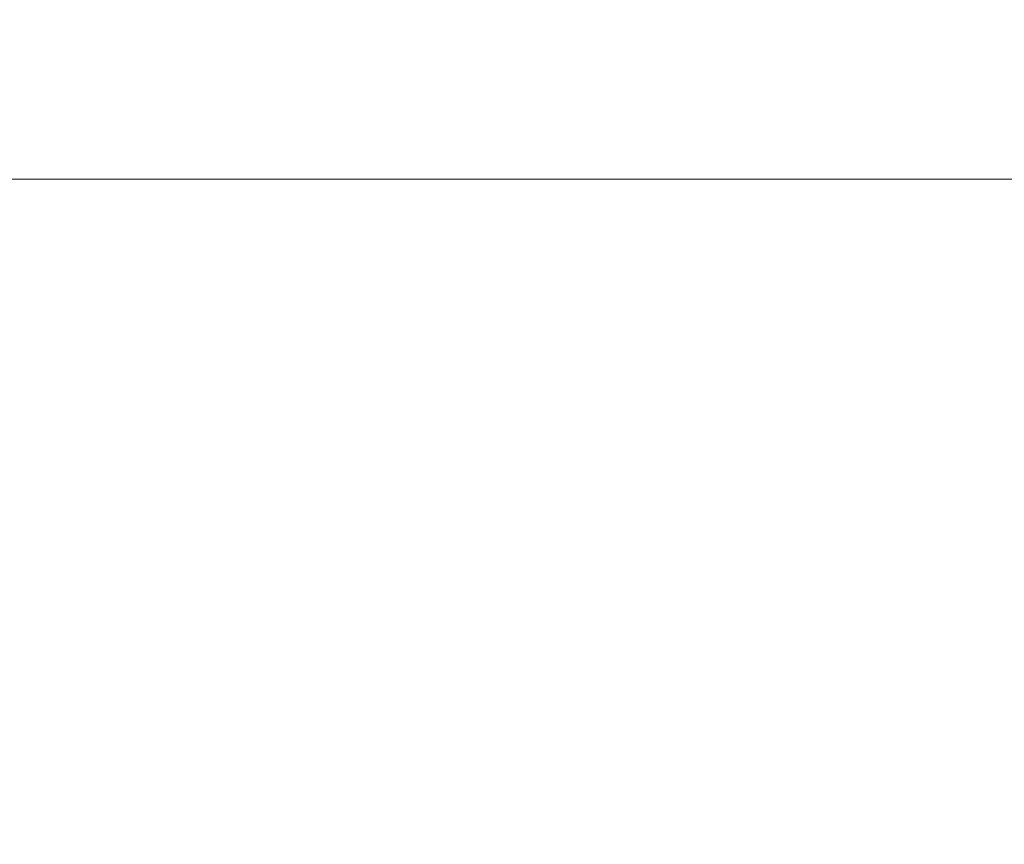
# Model space of a CAD drawing. Header units: millimetres. Extents: x -7955266 to 72030, y -46136 to 9299934.
# Tile 100 of 203: x -5136827 to -5129924, y 6620967 to 6626747. Entities that reach past the tile are written whole.
import ezdxf
from ezdxf.enums import TextEntityAlignment as Align

# ---------------------------------------------------------------- set-up
doc = ezdxf.new("R2010")
doc.units = ezdxf.units.MM
doc.header["$LTSCALE"] = 10
for name, color, linetype, lineweight in [('!XREF', 8, 'Continuous', 5), ('XREF_E_PRZ24002_rzut dachu$0$0-DACH-ISTN', 8, 'Continuous', 5), ('XREF_E_PRZ24002_rzut dachu$0$DO-HALA-WYMIAR', 8, 'Continuous', 5)]:
    doc.layers.add(name, color=color, linetype=linetype, lineweight=lineweight)
doc.styles.add('XREF_E_PRZ24002_rzut dachu$0$CP_ATTR', font='ROMANS.SHX')
doc.styles.add('XREF_E_PRZ24002_rzut dachu$0$ROMANS', font='romans.shx', dxfattribs={"width": 0.8})
doc.dimstyles.new('XREF_E_PRZ24002_rzut dachu$0$STANDARD', dxfattribs={"dimscale": 1.4, "dimtxt": 21, "dimasz": 0.5, "dimexe": 0.2, "dimexo": 0.1, "dimgap": 6, "dimtad": 1, "dimdec": 1, "dimrnd": 0.5, "dimzin": 12, "dimdsep": 46, "dimtxsty": 'XREF_E_PRZ24002_rzut dachu$0$ROMANS', "dimblk1": 'XREF_E_PRZ24002_rzut dachu$0$Q', "dimblk2": 'XREF_E_PRZ24002_rzut dachu$0$Q', "dimsah": 1, "dimcen": 0.5, "dimse1": 1, "dimse2": 1, "dimclrd": 8, "dimclre": 8, "dimclrt": 7, "dimadec": 0, "dimazin": 0, "dimtfac": 1, "dimtdec": 1, "dimtix": 1, "dimtmove": 2, "dimatfit": 3, "dimldrblk": 'XREF_E_PRZ24002_rzut dachu$0$Q', "dimfxl": 1, "dimtolj": 1, "dimtzin": 12, "dimarcsym": 0})

# ---------------------------------------------------------------- blocks, each defined once
blk = doc.blocks.new('XREF_E_PRZ24002_rzut dachu$0$Q')
for p, q in [((0, 20), (0, -20)), ((10.61, 10.61), (-10.61, -10.61))]:
    blk.add_line(p, q)
blk = doc.blocks.new('*D285')
at = {"layer": 'XREF_E_PRZ24002_rzut dachu$0$DO-HALA-WYMIAR', "color": 8, "lineweight": -2, "transparency": 16777216}
blk.add_line((-271279.68, 267481.4), (-276811.68, 267481.4), dxfattribs=at)
at = {"layer": 'XREF_E_PRZ24002_rzut dachu$0$DO-HALA-WYMIAR', "color": 8, "linetype": 'ByBlock', "lineweight": -2, "transparency": 16777216, "rotation": 180}
blk.add_blockref('XREF_E_PRZ24002_rzut dachu$0$Q', (-276812.68, 267481.4), dxfattribs=at)
at = {"layer": 'XREF_E_PRZ24002_rzut dachu$0$DO-HALA-WYMIAR', "color": 8, "linetype": 'ByBlock', "lineweight": -2, "transparency": 16777216}
blk.add_blockref('XREF_E_PRZ24002_rzut dachu$0$Q', (-271278.68, 267481.4), dxfattribs=at)
at = {"layer": 'XREF_E_PRZ24002_rzut dachu$0$DO-HALA-WYMIAR', "color": 7, "transparency": 16777216, "insert": (-274045.68, 267514.4), "char_height": 42, "attachment_point": 5, "style": 'XREF_E_PRZ24002_rzut dachu$0$ROMANS'}
blk.add_mtext('\\A1;5534', dxfattribs=at)
blk = doc.blocks.new('XREF_E_PRZ24002_rzut dachu')
at = {"layer": 'XREF_E_PRZ24002_rzut dachu$0$0-DACH-ISTN', "linetype": 'ByBlock', "style": 'XREF_E_PRZ24002_rzut dachu$0$CP_ATTR', "flags": 9}
for tag, p, height, width in [('NAME', (-279644.05, 267204.19), 0.01, 3.078589), ('PRODUCER', (-279644.05, 267204.19), 0.01, 3.078589), ('PRODUCT-TYPE', (-279644.05, 267204.19), 0.01, 3.078589), ('ARTICLE', (-279644.05, 267204.19), 0.01, 3.078589), ('FLOW', (-279644.05, 267204.19), 0.01, 3.078589), ('OTHER', (-279644.05, 267204.19), 0.01, 3.078589), ('NAME', (-279398.18, 267206.19), 0.01, 2.430116), ('PRODUCER', (-279398.18, 267206.19), 0.01, 2.430116), ('PRODUCT-TYPE', (-279398.18, 267206.19), 0.01, 2.430116), ('ARTICLE', (-279398.18, 267206.19), 0.01, 2.430116), ('FLOW', (-279398.18, 267206.19), 0.01, 2.430116), ('OTHER', (-279398.18, 267206.19), 0.01, 2.430116), ('NAME', (-279880.82, 267079.33), 0.01, 0.520644), ('PRODUCER', (-279880.82, 267079.33), 0.01, 0.520644), ('PRODUCT-TYPE', (-279880.82, 267079.33), 0.01, 0.520644), ('ARTICLE', (-279880.82, 267079.33), 0.01, 0.520644), ('FLOW', (-279880.82, 267079.33), 0.01, 0.520644), ('OTHER', (-279880.82, 267079.33), 0.01, 0.520644), ('NAME', (-279828.75, 267079.33), 0.0001, 1), ('PRODUCER', (-279828.75, 267079.33), 0.0001, 1), ('PRODUCT-TYPE', (-279828.75, 267079.33), 0.0001, 1), ('ARTICLE', (-279828.75, 267079.33), 0.0001, 1), ('FLOW', (-279828.75, 267079.33), 0.0001, 1), ('OTHER', (-279828.75, 267079.33), 0.0001, 1), ('NAME', (-279558.18, 266590.11), 0.0001, 1), ('PRODUCER', (-279558.18, 266590.11), 0.0001, 1), ('PRODUCT-TYPE', (-279558.18, 266590.11), 0.0001, 1), ('ARTICLE', (-279558.18, 266590.11), 0.0001, 1), ('FLOW', (-279558.18, 266590.11), 0.0001, 1), ('OTHER', (-279558.18, 266590.11), 0.0001, 1), ('NAME', (-280739.27, 251288.91), 0.0001, 1), ('PRODUCER', (-280739.27, 251288.91), 0.0001, 1), ('PRODUCT-TYPE', (-280739.27, 251288.91), 0.0001, 1), ('ARTICLE', (-280739.27, 251288.91), 0.0001, 1), ('FLOW', (-280739.27, 251288.91), 0.0001, 1), ('OTHER', (-280739.27, 251288.91), 0.0001, 1), ('NAME', (-280605.65, 251288.91), 0.0001, 1), ('PRODUCER', (-280605.65, 251288.91), 0.0001, 1), ('PRODUCT-TYPE', (-280605.65, 251288.91), 0.0001, 1), ('ARTICLE', (-280605.65, 251288.91), 0.0001, 1), ('FLOW', (-280605.65, 251288.91), 0.0001, 1), ('OTHER', (-280605.65, 251288.91), 0.0001, 1), ('NAME', (-279957.38, 251288.91), 0.0001, 1), ('PRODUCER', (-279957.38, 251288.91), 0.0001, 1), ('PRODUCT-TYPE', (-279957.38, 251288.91), 0.0001, 1), ('ARTICLE', (-279957.38, 251288.91), 0.0001, 1), ('FLOW', (-279957.38, 251288.91), 0.0001, 1), ('OTHER', (-279957.38, 251288.91), 0.0001, 1)]:
    blk.add_attdef(tag, p, '', height=height, dxfattribs=dict(at, width=width))
for tag, p, height, rotation, width in [('PRODUCT-TYPE', (-279196.19, 267204.19), 0.0001, 180, 1), ('NAME', (-279196.19, 267204.19), 0.0001, 180, 1), ('PRODUCER', (-279196.19, 267204.19), 0.0001, 180, 1), ('ARTICLE', (-279196.19, 267204.19), 0.0001, 180, 1), ('FLOW', (-279196.19, 267204.19), 0.0001, 180, 1), ('OTHER', (-279196.19, 267204.19), 0.0001, 180, 1), ('PRODUCT-TYPE', (-279109.07, 267204.19), 0.015, 180, 0.580797), ('PRODUCER', (-279109.07, 267204.19), 0.015, 180, 0.580797), ('ARTICLE', (-279109.07, 267204.19), 0.015, 180, 0.580797), ('NAME', (-279109.07, 267204.19), 0.015, 180, 0.580797), ('FLOW', (-279109.07, 267204.19), 0.015, 180, 0.580797), ('OTHER', (-279109.07, 267204.19), 0.015, 180, 0.580797), ('NAME', (-279015.17, 267206.19), 0.0001, 180, 1), ('PRODUCER', (-279015.17, 267206.19), 0.0001, 180, 1), ('PRODUCT-TYPE', (-279015.17, 267206.19), 0.0001, 180, 1), ('ARTICLE', (-279015.17, 267206.19), 0.0001, 180, 1), ('FLOW', (-279015.17, 267206.19), 0.0001, 180, 1), ('OTHER', (-279015.17, 267206.19), 0.0001, 180, 1), ('PRODUCT-TYPE', (-278926.22, 267206.19), 0.015, 180, 0.592965), ('PRODUCER', (-278926.22, 267206.19), 0.015, 180, 0.592965), ('ARTICLE', (-278926.22, 267206.19), 0.015, 180, 0.592965), ('NAME', (-278926.22, 267206.19), 0.015, 180, 0.592965), ('FLOW', (-278926.22, 267206.19), 0.015, 180, 0.592965), ('OTHER', (-278926.22, 267206.19), 0.015, 180, 0.592965), ('NAME', (-281343.26, 251313.16), 0.0001, 180, 1), ('PRODUCER', (-281343.26, 251313.16), 0.0001, 180, 1), ('PRODUCT-TYPE', (-281343.26, 251313.16), 0.0001, 180, 1), ('ARTICLE', (-281343.26, 251313.16), 0.0001, 180, 1), ('FLOW', (-281343.26, 251313.16), 0.0001, 180, 1), ('OTHER', (-281343.26, 251313.16), 0.0001, 180, 1), ('NAME', (-281440.06, 251297.51), 0.0001, 135, 1), ('PRODUCER', (-281440.06, 251297.51), 0.0001, 135, 1), ('PRODUCT-TYPE', (-281440.06, 251297.51), 0.0001, 135, 1), ('ARTICLE', (-281440.06, 251297.51), 0.0001, 135, 1), ('FLOW', (-281440.06, 251297.51), 0.0001, 135, 1), ('OTHER', (-281440.06, 251297.51), 0.0001, 135, 1), ('NAME', (-281127.88, 251288.91), 0.0001, 180, 1), ('PRODUCER', (-281127.88, 251288.91), 0.0001, 180, 1), ('PRODUCT-TYPE', (-281127.88, 251288.91), 0.0001, 180, 1), ('ARTICLE', (-281127.88, 251288.91), 0.0001, 180, 1), ('FLOW', (-281127.88, 251288.91), 0.0001, 180, 1), ('OTHER', (-281127.88, 251288.91), 0.0001, 180, 1), ('NAME', (-281411.29, 251268.73), 0.0001, 315, 1), ('PRODUCER', (-281411.29, 251268.73), 0.0001, 315, 1), ('PRODUCT-TYPE', (-281411.29, 251268.73), 0.0001, 315, 1), ('ARTICLE', (-281411.29, 251268.73), 0.0001, 315, 1), ('FLOW', (-281411.29, 251268.73), 0.0001, 315, 1), ('OTHER', (-281411.29, 251268.73), 0.0001, 315, 1)]:
    blk.add_attdef(tag, p, '', height=height, rotation=rotation, dxfattribs=dict(at, width=width))
at = {"layer": 'XREF_E_PRZ24002_rzut dachu$0$0-DACH-ISTN', "linetype": 'ByBlock', "style": 'XREF_E_PRZ24002_rzut dachu$0$CP_ATTR', "text_generation_flag": 4, "width": 1, "flags": 9}
for tag, p, rotation in [('NAME', (-279463.18, 267141.19), 90), ('PRODUCER', (-279463.18, 267141.19), 90), ('PRODUCT-TYPE', (-279463.18, 267141.19), 90), ('ARTICLE', (-279463.18, 267141.19), 90), ('FLOW', (-279463.18, 267141.19), 90), ('OTHER', (-279463.18, 267141.19), 90), ('NAME', (-281127.88, 251288.91), 180), ('PRODUCER', (-281127.88, 251288.91), 180), ('PRODUCT-TYPE', (-281127.88, 251288.91), 180), ('ARTICLE', (-281127.88, 251288.91), 180), ('FLOW', (-281127.88, 251288.91), 180), ('OTHER', (-281127.88, 251288.91), 180)]:
    blk.add_attdef(tag, p, '', height=0.0001, rotation=rotation, dxfattribs=at)
at = {"layer": 'XREF_E_PRZ24002_rzut dachu$0$0-DACH-ISTN', "linetype": 'ByBlock', "style": 'XREF_E_PRZ24002_rzut dachu$0$CP_ATTR', "flags": 9}
for tag, p, height, rotation in [('PRODUCT-TYPE', (-279586.68, 266526.19), 0.0025, 180), ('PRODUCER', (-279586.68, 266526.19), 0.0025, 180), ('ARTICLE', (-279586.68, 266526.19), 0.0025, 180), ('NAME', (-279586.68, 266526.19), 0.0025, 180), ('FLOW', (-279586.68, 266526.19), 0.0025, 180), ('OTHER', (-279586.68, 266526.19), 0.0025, 180), ('NAME', (-281440.06, 251297.51), 0.0001, 315), ('PRODUCER', (-281440.06, 251297.51), 0.0001, 315), ('PRODUCT-TYPE', (-281440.06, 251297.51), 0.0001, 315), ('ARTICLE', (-281440.06, 251297.51), 0.0001, 315), ('FLOW', (-281440.06, 251297.51), 0.0001, 315), ('OTHER', (-281440.06, 251297.51), 0.0001, 315), ('NAME', (-281117.1, 251288.91), 0.0001, 180), ('PRODUCER', (-281117.1, 251288.91), 0.0001, 180), ('PRODUCT-TYPE', (-281117.1, 251288.91), 0.0001, 180), ('ARTICLE', (-281117.1, 251288.91), 0.0001, 180), ('FLOW', (-281117.1, 251288.91), 0.0001, 180), ('OTHER', (-281117.1, 251288.91), 0.0001, 180), ('NAME', (-280739.27, 251288.91), 0.0001, 180), ('PRODUCER', (-280739.27, 251288.91), 0.0001, 180), ('PRODUCT-TYPE', (-280739.27, 251288.91), 0.0001, 180), ('ARTICLE', (-280739.27, 251288.91), 0.0001, 180), ('FLOW', (-280739.27, 251288.91), 0.0001, 180), ('OTHER', (-280739.27, 251288.91), 0.0001, 180), ('NAME', (-279957.38, 251288.91), 0.0001, 180), ('PRODUCER', (-279957.38, 251288.91), 0.0001, 180), ('PRODUCT-TYPE', (-279957.38, 251288.91), 0.0001, 180), ('ARTICLE', (-279957.38, 251288.91), 0.0001, 180), ('FLOW', (-279957.38, 251288.91), 0.0001, 180), ('OTHER', (-279957.38, 251288.91), 0.0001, 180)]:
    blk.add_attdef(tag, p, '', height=height, rotation=rotation, dxfattribs=at)
at = {"layer": 'XREF_E_PRZ24002_rzut dachu$0$0-DACH-ISTN', "linetype": 'ByBlock', "style": 'XREF_E_PRZ24002_rzut dachu$0$CP_ATTR'}
for tag, p, height, flags in [('GROUP', (-281520.03, 251451.25), 0.00005, 1), ('NUMBER', (-281520.03, 251451.25), 0.00005, 1), ('PRODUCER', (-281520.03, 251451.25), 0.00005, 1), ('ARTICLE', (-281520.03, 251451.25), 0.00005, 1), ('PRODUCT-TYPE', (-281520.03, 251451.25), 0.00005, 1), ('ORDER-NO', (-281520.03, 251451.25), 0.00005, 1), ('CHARACTER', (-281520.03, 251451.25), 0.00005, 1), ('DN', (-281520.03, 251451.25), 0.00005, 1), ('NAME', (-281520.03, 251451.25), 0.00005, 1), ('TEMPERATURE', (-281520.03, 251451.25), 0.00005, 1), ('FLOW', (-281520.03, 251451.25), 0.00005, 1), ('POWER', (-281520.03, 251451.25), 0.00005, 1), ('VOLTAGE', (-281520.03, 251451.25), 0.00005, 1), ('WEIGHT', (-281520.03, 251451.25), 0.00005, 1), ('PN', (-281520.03, 251451.25), 0.00005, 1), ('H', (-281520.03, 251451.25), 0.00005, 1), ('VAL', (-281520.03, 251451.25), 0.00005, 1), ('NAME', (-281343.26, 251313.16), 0.0001, 9), ('PRODUCER', (-281343.26, 251313.16), 0.0001, 9), ('PRODUCT-TYPE', (-281343.26, 251313.16), 0.0001, 9), ('ARTICLE', (-281343.26, 251313.16), 0.0001, 9), ('FLOW', (-281343.26, 251313.16), 0.0001, 9), ('OTHER', (-281343.26, 251313.16), 0.0001, 9), ('NAME', (-281127.88, 251288.91), 0.0001, 9), ('PRODUCER', (-281127.88, 251288.91), 0.0001, 9), ('PRODUCT-TYPE', (-281127.88, 251288.91), 0.0001, 9), ('ARTICLE', (-281127.88, 251288.91), 0.0001, 9), ('FLOW', (-281127.88, 251288.91), 0.0001, 9), ('OTHER', (-281127.88, 251288.91), 0.0001, 9), ('NAME', (-280750.05, 251288.91), 0.0001, 9), ('PRODUCER', (-280750.05, 251288.91), 0.0001, 9), ('PRODUCT-TYPE', (-280750.05, 251288.91), 0.0001, 9), ('ARTICLE', (-280750.05, 251288.91), 0.0001, 9), ('FLOW', (-280750.05, 251288.91), 0.0001, 9), ('OTHER', (-280750.05, 251288.91), 0.0001, 9), ('NAME', (-280647.27, 251288.91), 0.0001, 9), ('PRODUCER', (-280647.27, 251288.91), 0.0001, 9), ('PRODUCT-TYPE', (-280647.27, 251288.91), 0.0001, 9), ('ARTICLE', (-280647.27, 251288.91), 0.0001, 9), ('FLOW', (-280647.27, 251288.91), 0.0001, 9), ('OTHER', (-280647.27, 251288.91), 0.0001, 9), ('NAME', (-281393.61, 251261.41), 0.0001, 9), ('PRODUCER', (-281393.61, 251261.41), 0.0001, 9), ('PRODUCT-TYPE', (-281393.61, 251261.41), 0.0001, 9), ('ARTICLE', (-281393.61, 251261.41), 0.0001, 9), ('FLOW', (-281393.61, 251261.41), 0.0001, 9), ('OTHER', (-281393.61, 251261.41), 0.0001, 9), ('GROUP', (-281345.5, 250753.98), 0.00005, 1), ('NUMBER', (-281345.5, 250753.98), 0.00005, 1), ('PRODUCER', (-281345.5, 250753.98), 0.00005, 1), ('ARTICLE', (-281345.5, 250753.98), 0.00005, 1), ('PRODUCT-TYPE', (-281345.5, 250753.98), 0.00005, 1), ('ORDER-NO', (-281345.5, 250753.98), 0.00005, 1), ('CHARACTER', (-281345.5, 250753.98), 0.00005, 1), ('DN', (-281345.5, 250753.98), 0.00005, 1), ('NAME', (-281345.5, 250753.98), 0.00005, 1), ('TEMPERATURE', (-281345.5, 250753.98), 0.00005, 1), ('FLOW', (-281345.5, 250753.98), 0.00005, 1), ('POWER', (-281345.5, 250753.98), 0.00005, 1), ('VOLTAGE', (-281345.5, 250753.98), 0.00005, 1), ('WEIGHT', (-281345.5, 250753.98), 0.00005, 1), ('PN', (-281345.5, 250753.98), 0.00005, 1), ('H', (-281345.5, 250753.98), 0.00005, 1), ('VAL', (-281345.5, 250753.98), 0.00005, 1)]:
    blk.add_attdef(tag, p, '', height=height, dxfattribs=dict(at, flags=flags))
at = {"layer": 'XREF_E_PRZ24002_rzut dachu$0$0-DACH-ISTN', "linetype": 'ByBlock', "style": 'XREF_E_PRZ24002_rzut dachu$0$CP_ATTR', "text_generation_flag": 4, "width": 1, "flags": 9}
for tag in ['NAME', 'PRODUCER', 'PRODUCT-TYPE', 'ARTICLE', 'FLOW', 'OTHER']:
    blk.add_attdef(tag, (-280739.27, 251288.91), '', height=0.0001, dxfattribs=at)
at = {"layer": 'XREF_E_PRZ24002_rzut dachu$0$0-DACH-ISTN', "linetype": 'ByBlock', "style": 'XREF_E_PRZ24002_rzut dachu$0$CP_ATTR', "flags": 9}
for tag, p in [('GROUP', (-280584.33, 251288.18)), ('ARTICLE', (-280584.33, 251288.17)), ('PRODUCT-TYPE', (-280584.33, 251288.17)), ('ORDER-NO', (-280584.33, 251288.16)), ('PRODUCER', (-280584.33, 251288.16)), ('NAME', (-280584.32, 251288.18)), ('NUMBER', (-280584.33, 251288.18)), ('TEMPERATURE', (-280584.31, 251288.18)), ('FLOW', (-280584.31, 251288.18)), ('CHARACTER', (-280584.31, 251288.17)), ('POWER', (-280584.31, 251288.16)), ('VOLTAGE', (-280584.31, 251288.16)), ('PN', (-280584.3, 251288.18)), ('OTHER', (-280584.3, 251288.18)), ('DN', (-280584.3, 251288.17))]:
    blk.add_attdef(tag, text='', height=0.002, dxfattribs=at).set_placement(p, align=Align.MIDDLE_LEFT)
at = {"layer": 'XREF_E_PRZ24002_rzut dachu$0$0-DACH-ISTN', "linetype": 'ByBlock', "style": 'XREF_E_PRZ24002_rzut dachu$0$CP_ATTR', "width": 1, "flags": 9}
for tag, height, p in [('GROUP', 0.00158, (-279928.78, 251288.33)), ('ARTICLE', 0.00158, (-279928.78, 251288.33)), ('PRODUCT-TYPE', 0.00158, (-279928.78, 251288.33)), ('ORDER-NO', 0.00157, (-279928.78, 251288.32)), ('PRODUCER', 0.00158, (-279928.78, 251288.32)), ('NAME', 0.00158, (-279928.77, 251288.34)), ('NUMBER', 0.00158, (-279928.78, 251288.34)), ('TEMPERATURE', 0.00158, (-279928.77, 251288.34)), ('OTHER', 0.00158, (-279928.76, 251288.34)), ('CHARACTER', 0.00158, (-279928.76, 251288.33)), ('FLOW', 0.00158, (-279928.76, 251288.33)), ('POWER', 0.00158, (-279928.76, 251288.32)), ('VOLTAGE', 0.00158, (-279928.76, 251288.32)), ('DN', 0.00158, (-279928.75, 251288.33)), ('PN', 0.00158, (-279928.75, 251288.33))]:
    blk.add_attdef(tag, text='', height=height, dxfattribs=at).set_placement(p, align=Align.MIDDLE_LEFT)
at = {"layer": 'XREF_E_PRZ24002_rzut dachu$0$DO-HALA-WYMIAR'}
dim = blk.add_linear_dim(base=(-276812.68, 267481.4), p1=(-271278.68, 267608.83, 0), p2=(-276812.68, 267593.25, 0), dimstyle='XREF_E_PRZ24002_rzut dachu$0$STANDARD', override={"dimscale": 2}, dxfattribs=at)
dim.commit()
dim.dimension.update_dxf_attribs({"geometry": '*D285', "text_midpoint": (-274045.68, 267514.4)})

msp = doc.modelspace()

# ---------------------------------------------------------------- block references
at = {"layer": '!XREF', "xscale": 10, "yscale": 10, "zscale": 10}
msp.add_blockref('XREF_E_PRZ24002_rzut dachu', (-2416894, 3950814.3, 0), dxfattribs=at)

doc.saveas('drawing.dxf')
